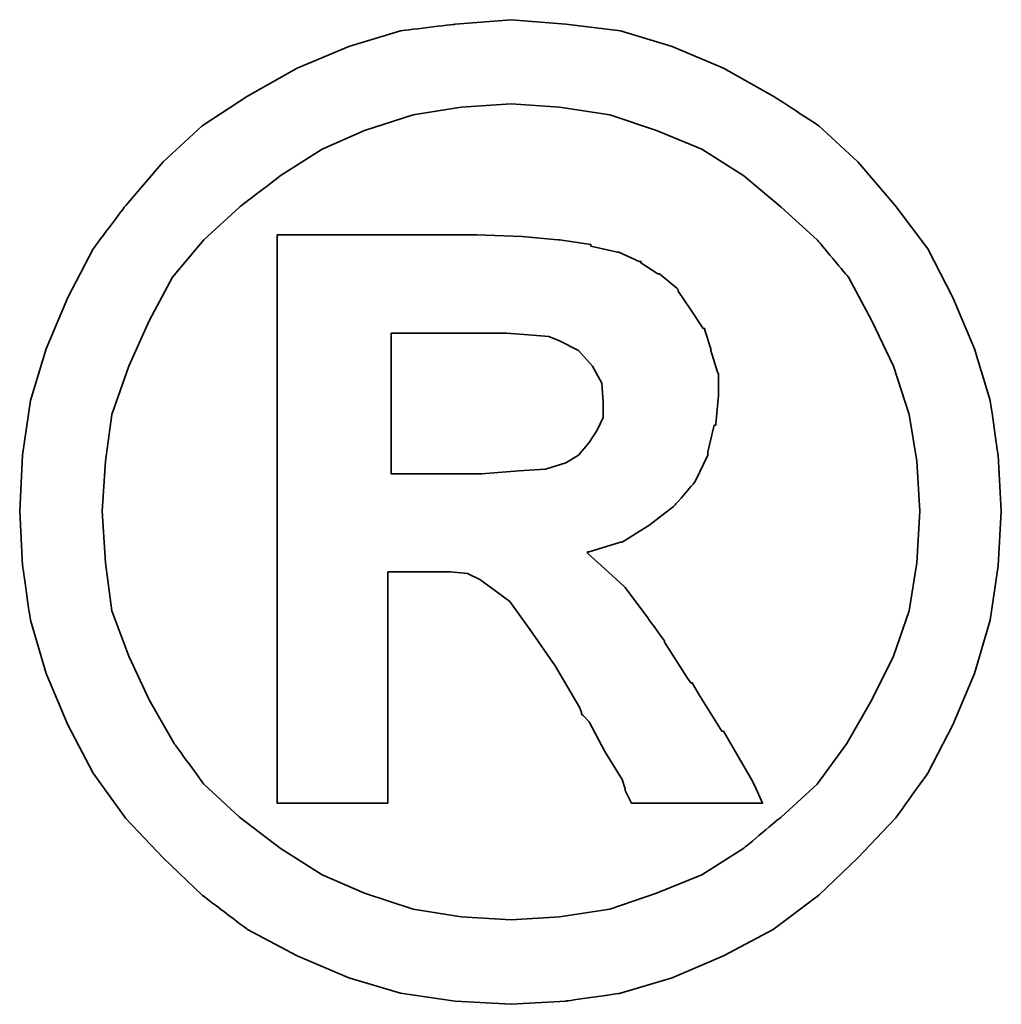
# Model space of a CAD drawing. Header units: millimetres. Extents: x 26 to 424, y -225 to -85.
# Tile 51 of 54: x 338.64 to 339.86, y -182.58 to -181.36. Entities that reach past the tile are written whole.
import ezdxf

# ---------------------------------------------------------------- set-up
doc = ezdxf.new("R2010")
doc.units = ezdxf.units.MM
doc.header["$LTSCALE"] = 0.15
doc.layers.add('DIM', color=4, linetype='CONTINUOUS')
doc.layers.add('layer 1', color=7, linetype='CONTINUOUS')

# ---------------------------------------------------------------- blocks, each defined once
blk = doc.blocks.new('TBI MOTION logo(完整正式版)')
at = {"layer": 'layer 1', "color": 22, "lineweight": 35}
for points, knots in [([(81.20634, 4.98624), (81.20634, 4.98624), (81.18649, 5.32862), (81.18649, 5.32862), (81.18649, 5.32862), (81.18649, 5.32862), (81.13886, 5.66206), (81.13886, 5.66206), (81.13886, 5.66206), (81.13886, 5.66206), (81.04359, 5.97764), (81.04359, 5.97764), (81.04359, 5.97764), (81.04359, 5.97764), (80.91061, 6.29124), (80.91061, 6.29124), (80.91061, 6.29124), (80.91061, 6.29124), (80.75778, 6.58697), (80.75778, 6.58697), (80.75778, 6.58697), (80.75778, 6.58697), (80.5593, 6.85294), (80.5593, 6.85294), (80.5593, 6.85294), (80.5593, 6.85294), (80.33105, 7.1189), (80.33105, 7.1189), (80.33105, 7.1189), (80.33105, 7.1189), (80.09287, 7.33921), (80.09287, 7.33921), (80.09287, 7.33921), (80.09287, 7.33921), (79.815, 7.51982), (79.815, 7.51982), (79.815, 7.51982), (79.815, 7.51982), (79.51133, 7.69051), (79.51133, 7.69051), (79.51133, 7.69051), (79.51133, 7.69051), (79.19773, 7.8235), (79.19773, 7.8235), (79.19773, 7.8235), (79.19773, 7.8235), (78.88215, 7.91877), (78.88215, 7.91877), (78.88215, 7.91877), (78.88215, 7.91877), (78.54871, 7.95846), (78.54871, 7.95846), (78.54871, 7.95846), (78.54871, 7.95846), (78.21526, 7.98625), (78.21526, 7.98625), (78.21526, 7.98625), (78.21526, 7.98625), (77.87388, 7.95846), (77.87388, 7.95846), (77.87388, 7.95846), (77.87388, 7.95846), (77.54044, 7.91877), (77.54044, 7.91877), (77.54044, 7.91877), (77.54044, 7.91877), (77.22485, 7.8235), (77.22485, 7.8235), (77.22485, 7.8235), (77.22485, 7.8235), (76.91027, 7.69051), (76.91027, 7.69051), (76.91027, 7.69051), (76.91027, 7.69051), (76.6056, 7.51982), (76.6056, 7.51982), (76.6056, 7.51982), (76.6056, 7.51982), (76.32972, 7.33921), (76.32972, 7.33921), (76.32972, 7.33921), (76.32972, 7.33921), (76.09154, 7.1189), (76.09154, 7.1189), (76.09154, 7.1189), (76.09154, 7.1189), (75.86329, 6.85294), (75.86329, 6.85294), (75.86329, 6.85294), (75.86329, 6.85294), (75.66382, 6.58697), (75.66382, 6.58697), (75.66382, 6.58697), (75.66382, 6.58697), (75.51099, 6.29124), (75.51099, 6.29124), (75.51099, 6.29124), (75.51099, 6.29124), (75.37702, 5.97764), (75.37702, 5.97764), (75.37702, 5.97764), (75.37702, 5.97764), (75.28175, 5.66206), (75.28175, 5.66206), (75.28175, 5.66206), (75.28175, 5.66206), (75.23411, 5.32862), (75.23411, 5.32862), (75.23411, 5.32862), (75.23411, 5.32862), (75.21625, 4.98624), (75.21625, 4.98624), (75.21625, 4.98624), (75.21625, 4.98624), (75.23411, 4.6528), (75.23411, 4.6528), (75.23411, 4.6528), (75.23411, 4.6528), (75.28175, 4.32035), (75.28175, 4.32035), (75.28175, 4.32035), (75.28175, 4.32035), (75.37702, 3.99583), (75.37702, 3.99583), (75.37702, 3.99583), (75.37702, 3.99583), (75.51099, 3.68224), (75.51099, 3.68224), (75.51099, 3.68224), (75.51099, 3.68224), (75.66382, 3.38749), (75.66382, 3.38749), (75.66382, 3.38749), (75.66382, 3.38749), (75.86329, 3.10963), (75.86329, 3.10963), (75.86329, 3.10963), (75.86329, 3.10963), (76.09154, 2.87145), (76.09154, 2.87145), (76.09154, 2.87145), (76.09154, 2.87145), (76.32972, 2.6432), (76.32972, 2.6432), (76.32972, 2.6432), (76.32972, 2.6432), (76.6056, 2.43381), (76.6056, 2.43381), (76.6056, 2.43381), (76.6056, 2.43381), (76.91027, 2.27205), (76.91027, 2.27205), (76.91027, 2.27205), (76.91027, 2.27205), (77.22485, 2.13906), (77.22485, 2.13906), (77.22485, 2.13906), (77.22485, 2.13906), (77.54044, 2.0438), (77.54044, 2.0438), (77.54044, 2.0438), (77.54044, 2.0438), (77.87388, 1.99616), (77.87388, 1.99616), (77.87388, 1.99616), (77.87388, 1.99616), (78.21526, 1.97631), (78.21526, 1.97631), (78.21526, 1.97631), (78.21526, 1.97631), (78.54871, 1.99616), (78.54871, 1.99616), (78.54871, 1.99616), (78.54871, 1.99616), (78.88215, 2.0438), (78.88215, 2.0438), (78.88215, 2.0438), (78.88215, 2.0438), (79.19773, 2.13906), (79.19773, 2.13906), (79.19773, 2.13906), (79.19773, 2.13906), (79.51133, 2.27205), (79.51133, 2.27205), (79.51133, 2.27205), (79.51133, 2.27205), (79.815, 2.43381), (79.815, 2.43381), (79.815, 2.43381), (79.815, 2.43381), (80.09287, 2.6432), (80.09287, 2.6432), (80.09287, 2.6432), (80.09287, 2.6432), (80.33105, 2.87145), (80.33105, 2.87145), (80.33105, 2.87145), (80.33105, 2.87145), (80.5593, 3.10963), (80.5593, 3.10963), (80.5593, 3.10963), (80.5593, 3.10963), (80.75778, 3.38749), (80.75778, 3.38749), (80.75778, 3.38749), (80.75778, 3.38749), (80.91061, 3.68224), (80.91061, 3.68224), (80.91061, 3.68224), (80.91061, 3.68224), (81.04359, 3.99583), (81.04359, 3.99583), (81.04359, 3.99583), (81.04359, 3.99583), (81.13886, 4.32035), (81.13886, 4.32035), (81.13886, 4.32035), (81.13886, 4.32035), (81.18649, 4.6528), (81.18649, 4.6528), (81.18649, 4.6528), (81.18649, 4.6528), (81.20634, 4.98624), (81.20634, 4.98624)], [0, 0, 0, 0, 0.0178571, 0.0178571, 0.0178571, 0.0178572, 0.0357143, 0.0357143, 0.0357143, 0.0357143, 0.0535714, 0.0535714, 0.0535714, 0.0535714, 0.0714286, 0.0714286, 0.0714286, 0.0714286, 0.0892857, 0.0892857, 0.0892857, 0.0892857, 0.1071429, 0.1071429, 0.1071429, 0.1071429, 0.125, 0.125, 0.125, 0.125, 0.1428571, 0.1428571, 0.1428571, 0.1428572, 0.1607143, 0.1607143, 0.1607143, 0.1607143, 0.1785714, 0.1785714, 0.1785714, 0.1785714, 0.1964286, 0.1964286, 0.1964286, 0.1964286, 0.2142857, 0.2142857, 0.2142857, 0.2142857, 0.2321429, 0.2321429, 0.2321429, 0.2321429, 0.25, 0.25, 0.25, 0.25, 0.2678571, 0.2678571, 0.2678571, 0.2678572, 0.2857143, 0.2857143, 0.2857143, 0.2857143, 0.3035714, 0.3035714, 0.3035714, 0.3035714, 0.3214286, 0.3214286, 0.3214286, 0.3214286, 0.3392857, 0.3392857, 0.3392857, 0.3392857, 0.3571429, 0.3571429, 0.3571429, 0.3571429, 0.375, 0.375, 0.375, 0.375, 0.3928571, 0.3928571, 0.3928571, 0.3928572, 0.4107143, 0.4107143, 0.4107143, 0.4107143, 0.4285714, 0.4285714, 0.4285714, 0.4285714, 0.4464286, 0.4464286, 0.4464286, 0.4464286, 0.4642857, 0.4642857, 0.4642857, 0.4642857, 0.4821429, 0.4821429, 0.4821429, 0.4821429, 0.5, 0.5, 0.5, 0.5, 0.5178571, 0.5178571, 0.5178571, 0.5178572, 0.5357143, 0.5357143, 0.5357143, 0.5357143, 0.5535714, 0.5535714, 0.5535714, 0.5535714, 0.5714286, 0.5714286, 0.5714286, 0.5714286, 0.5892857, 0.5892857, 0.5892857, 0.5892857, 0.6071429, 0.6071429, 0.6071429, 0.6071429, 0.625, 0.625, 0.625, 0.625, 0.6428571, 0.6428571, 0.6428571, 0.6428572, 0.6607143, 0.6607143, 0.6607143, 0.6607143, 0.6785714, 0.6785714, 0.6785714, 0.6785714, 0.6964286, 0.6964286, 0.6964286, 0.6964286, 0.7142857, 0.7142857, 0.7142857, 0.7142857, 0.7321429, 0.7321429, 0.7321429, 0.7321429, 0.75, 0.75, 0.75, 0.75, 0.7678571, 0.7678571, 0.7678571, 0.7678572, 0.7857143, 0.7857143, 0.7857143, 0.7857143, 0.8035714, 0.8035714, 0.8035714, 0.8035714, 0.8214286, 0.8214286, 0.8214286, 0.8214286, 0.8392857, 0.8392857, 0.8392857, 0.8392857, 0.8571429, 0.8571429, 0.8571429, 0.8571429, 0.875, 0.875, 0.875, 0.875, 0.8928571, 0.8928571, 0.8928571, 0.8928572, 0.9107143, 0.9107143, 0.9107143, 0.9107143, 0.9285714, 0.9285714, 0.9285714, 0.9285714, 0.9464286, 0.9464286, 0.9464286, 0.9464286, 0.9642857, 0.9642857, 0.9642857, 0.9642857, 0.9821429, 0.9821429, 0.9821429, 0.9821429, 1, 1, 1, 1]), ([(80.71014, 4.98624), (80.71014, 4.98624), (80.69129, 5.29091), (80.69129, 5.29091), (80.69129, 5.29091), (80.69129, 5.29091), (80.64464, 5.57672), (80.64464, 5.57672), (80.64464, 5.57672), (80.64464, 5.57672), (80.54937, 5.87245), (80.54937, 5.87245), (80.54937, 5.87245), (80.54937, 5.87245), (80.41639, 6.14833), (80.41639, 6.14833), (80.41639, 6.14833), (80.41639, 6.14833), (80.27349, 6.41429), (80.27349, 6.41429), (80.27349, 6.41429), (80.27349, 6.41429), (80.08295, 6.64255), (80.08295, 6.64255), (80.08295, 6.64255), (80.08295, 6.64255), (79.86264, 6.84301), (79.86264, 6.84301), (79.86264, 6.84301), (79.86264, 6.84301), (79.63439, 7.03355), (79.63439, 7.03355), (79.63439, 7.03355), (79.63439, 7.03355), (79.37835, 7.1963), (79.37835, 7.1963), (79.37835, 7.1963), (79.37835, 7.1963), (79.10246, 7.30944), (79.10246, 7.30944), (79.10246, 7.30944), (79.10246, 7.30944), (78.81665, 7.40471), (78.81665, 7.40471), (78.81665, 7.40471), (78.81665, 7.40471), (78.511, 7.45234), (78.511, 7.45234), (78.511, 7.45234), (78.511, 7.45234), (78.21526, 7.47219), (78.21526, 7.47219), (78.21526, 7.47219), (78.21526, 7.47219), (77.9106, 7.45234), (77.9106, 7.45234), (77.9106, 7.45234), (77.9106, 7.45234), (77.61685, 7.40471), (77.61685, 7.40471), (77.61685, 7.40471), (77.61685, 7.40471), (77.32012, 7.30944), (77.32012, 7.30944), (77.32012, 7.30944), (77.32012, 7.30944), (77.06309, 7.1963), (77.06309, 7.1963), (77.06309, 7.1963), (77.06309, 7.1963), (76.80606, 7.03355), (76.80606, 7.03355), (76.80606, 7.03355), (76.80606, 7.03355), (76.55797, 6.84301), (76.55797, 6.84301), (76.55797, 6.84301), (76.55797, 6.84301), (76.34063, 6.64255), (76.34063, 6.64255), (76.34063, 6.64255), (76.34063, 6.64255), (76.1491, 6.41429), (76.1491, 6.41429), (76.1491, 6.41429), (76.1491, 6.41429), (76.0062, 6.14833), (76.0062, 6.14833), (76.0062, 6.14833), (76.0062, 6.14833), (75.88314, 5.87245), (75.88314, 5.87245), (75.88314, 5.87245), (75.88314, 5.87245), (75.77794, 5.57672), (75.77794, 5.57672), (75.77794, 5.57672), (75.77794, 5.57672), (75.73924, 5.29091), (75.73924, 5.29091), (75.73924, 5.29091), (75.73924, 5.29091), (75.72039, 4.98624), (75.72039, 4.98624), (75.72039, 4.98624), (75.72039, 4.98624), (75.73924, 4.67165), (75.73924, 4.67165), (75.73924, 4.67165), (75.73924, 4.67165), (75.77794, 4.37791), (75.77794, 4.37791), (75.77794, 4.37791), (75.77794, 4.37791), (75.88314, 4.10102), (75.88314, 4.10102), (75.88314, 4.10102), (75.88314, 4.10102), (76.0062, 3.83407), (76.0062, 3.83407), (76.0062, 3.83407), (76.0062, 3.83407), (76.15902, 3.56811), (76.15902, 3.56811), (76.15902, 3.56811), (76.15902, 3.56811), (76.34063, 3.32001), (76.34063, 3.32001), (76.34063, 3.32001), (76.34063, 3.32001), (76.55797, 3.11955), (76.55797, 3.11955), (76.55797, 3.11955), (76.55797, 3.11955), (76.80606, 2.92901), (76.80606, 2.92901), (76.80606, 2.92901), (76.80606, 2.92901), (77.06309, 2.76725), (77.06309, 2.76725), (77.06309, 2.76725), (77.06309, 2.76725), (77.32012, 2.65412), (77.32012, 2.65412), (77.32012, 2.65412), (77.32012, 2.65412), (77.61685, 2.55786), (77.61685, 2.55786), (77.61685, 2.55786), (77.61685, 2.55786), (77.9106, 2.51022), (77.9106, 2.51022), (77.9106, 2.51022), (77.9106, 2.51022), (78.21526, 2.49137), (78.21526, 2.49137), (78.21526, 2.49137), (78.21526, 2.49137), (78.511, 2.51022), (78.511, 2.51022), (78.511, 2.51022), (78.511, 2.51022), (78.81665, 2.55786), (78.81665, 2.55786), (78.81665, 2.55786), (78.81665, 2.55786), (79.10246, 2.65412), (79.10246, 2.65412), (79.10246, 2.65412), (79.10246, 2.65412), (79.37835, 2.76725), (79.37835, 2.76725), (79.37835, 2.76725), (79.37835, 2.76725), (79.63439, 2.92901), (79.63439, 2.92901), (79.63439, 2.92901), (79.63439, 2.92901), (79.86264, 3.11955), (79.86264, 3.11955), (79.86264, 3.11955), (79.86264, 3.11955), (80.08295, 3.32001), (80.08295, 3.32001), (80.08295, 3.32001), (80.08295, 3.32001), (80.26356, 3.56811), (80.26356, 3.56811), (80.26356, 3.56811), (80.26356, 3.56811), (80.41639, 3.83407), (80.41639, 3.83407), (80.41639, 3.83407), (80.41639, 3.83407), (80.54937, 4.10102), (80.54937, 4.10102), (80.54937, 4.10102), (80.54937, 4.10102), (80.64464, 4.37791), (80.64464, 4.37791), (80.64464, 4.37791), (80.64464, 4.37791), (80.69129, 4.67165), (80.69129, 4.67165), (80.69129, 4.67165), (80.69129, 4.67165), (80.71014, 4.98624), (80.71014, 4.98624)], [0, 0, 0, 0, 0.0192308, 0.0192308, 0.0192308, 0.0192308, 0.0384615, 0.0384615, 0.0384615, 0.0384615, 0.0576923, 0.0576923, 0.0576923, 0.0576923, 0.0769231, 0.0769231, 0.0769231, 0.0769231, 0.0961538, 0.0961538, 0.0961538, 0.0961539, 0.1153846, 0.1153846, 0.1153846, 0.1153846, 0.1346154, 0.1346154, 0.1346154, 0.1346154, 0.1538462, 0.1538462, 0.1538462, 0.1538462, 0.1730769, 0.1730769, 0.1730769, 0.1730769, 0.1923077, 0.1923077, 0.1923077, 0.1923077, 0.2115385, 0.2115385, 0.2115385, 0.2115385, 0.2307692, 0.2307692, 0.2307692, 0.2307692, 0.25, 0.25, 0.25, 0.25, 0.2692308, 0.2692308, 0.2692308, 0.2692308, 0.2884615, 0.2884615, 0.2884615, 0.2884615, 0.3076923, 0.3076923, 0.3076923, 0.3076923, 0.3269231, 0.3269231, 0.3269231, 0.3269231, 0.3461538, 0.3461538, 0.3461538, 0.3461539, 0.3653846, 0.3653846, 0.3653846, 0.3653846, 0.3846154, 0.3846154, 0.3846154, 0.3846154, 0.4038462, 0.4038462, 0.4038462, 0.4038462, 0.4230769, 0.4230769, 0.4230769, 0.4230769, 0.4423077, 0.4423077, 0.4423077, 0.4423077, 0.4615385, 0.4615385, 0.4615385, 0.4615385, 0.4807692, 0.4807692, 0.4807692, 0.4807692, 0.5, 0.5, 0.5, 0.5, 0.5192308, 0.5192308, 0.5192308, 0.5192308, 0.5384615, 0.5384615, 0.5384615, 0.5384615, 0.5576923, 0.5576923, 0.5576923, 0.5576923, 0.5769231, 0.5769231, 0.5769231, 0.5769231, 0.5961538, 0.5961538, 0.5961538, 0.5961539, 0.6153846, 0.6153846, 0.6153846, 0.6153846, 0.6346154, 0.6346154, 0.6346154, 0.6346154, 0.6538462, 0.6538462, 0.6538462, 0.6538462, 0.6730769, 0.6730769, 0.6730769, 0.6730769, 0.6923077, 0.6923077, 0.6923077, 0.6923077, 0.7115385, 0.7115385, 0.7115385, 0.7115385, 0.7307692, 0.7307692, 0.7307692, 0.7307692, 0.75, 0.75, 0.75, 0.75, 0.7692308, 0.7692308, 0.7692308, 0.7692308, 0.7884615, 0.7884615, 0.7884615, 0.7884615, 0.8076923, 0.8076923, 0.8076923, 0.8076923, 0.8269231, 0.8269231, 0.8269231, 0.8269231, 0.8461538, 0.8461538, 0.8461538, 0.8461539, 0.8653846, 0.8653846, 0.8653846, 0.8653846, 0.8846154, 0.8846154, 0.8846154, 0.8846154, 0.9038462, 0.9038462, 0.9038462, 0.9038462, 0.9230769, 0.9230769, 0.9230769, 0.9230769, 0.9423077, 0.9423077, 0.9423077, 0.9423077, 0.9615385, 0.9615385, 0.9615385, 0.9615385, 0.9807692, 0.9807692, 0.9807692, 0.9807692, 1, 1, 1, 1]), ([(76.78721, 3.2823), (76.78721, 3.2823), (76.78721, 3.32001), (76.78721, 3.32001), (76.78721, 3.32001), (76.78721, 3.32001), (76.78721, 3.42422), (76.78721, 3.42422), (76.78721, 3.42422), (76.78721, 3.42422), (76.78721, 3.59689), (76.78721, 3.59689), (76.78721, 3.59689), (76.78721, 3.59689), (76.78721, 3.80529), (76.78721, 3.80529), (76.78721, 3.80529), (76.78721, 3.80529), (76.78721, 4.0524), (76.78721, 4.0524), (76.78721, 4.0524), (76.78721, 4.0524), (76.78721, 4.32035), (76.78721, 4.32035), (76.78721, 4.32035), (76.78721, 4.32035), (76.78721, 4.92868), (76.78721, 4.92868), (76.78721, 4.92868), (76.78721, 4.92868), (76.78721, 5.53801), (76.78721, 5.53801), (76.78721, 5.53801), (76.78721, 5.53801), (76.78721, 5.82482), (76.78721, 5.82482), (76.78721, 5.82482), (76.78721, 5.82482), (76.78721, 6.07291), (76.78721, 6.07291), (76.78721, 6.07291), (76.78721, 6.07291), (76.78721, 6.30017), (76.78721, 6.30017), (76.78721, 6.30017), (76.78721, 6.30017), (76.78721, 6.45399), (76.78721, 6.45399), (76.78721, 6.45399), (76.78721, 6.45399), (76.78721, 6.5572), (76.78721, 6.5572), (76.78721, 6.5572), (76.78721, 6.5572), (76.78721, 6.59689), (76.78721, 6.59689), (76.78721, 6.59689), (76.78721, 6.59689), (76.78721, 6.67232), (76.78721, 6.67232), (76.78721, 6.67232), (76.78721, 6.67232), (76.8537, 6.67232), (76.8537, 6.67232), (76.8537, 6.67232), (76.8537, 6.67232), (76.87355, 6.67232), (76.87355, 6.67232), (76.87355, 6.67232), (76.87355, 6.67232), (76.91027, 6.67232), (76.91027, 6.67232), (76.91027, 6.67232), (76.91027, 6.67232), (77.04424, 6.67232), (77.04424, 6.67232), (77.04424, 6.67232), (77.04424, 6.67232), (77.22485, 6.67232), (77.22485, 6.67232), (77.22485, 6.67232), (77.22485, 6.67232), (77.43524, 6.67232), (77.43524, 6.67232), (77.43524, 6.67232), (77.43524, 6.67232), (77.65357, 6.67232), (77.65357, 6.67232), (77.65357, 6.67232), (77.65357, 6.67232), (77.82625, 6.67232), (77.82625, 6.67232), (77.82625, 6.67232), (77.82625, 6.67232), (77.94037, 6.67232), (77.94037, 6.67232), (77.94037, 6.67232), (77.94037, 6.67232), (77.97709, 6.67232), (77.97709, 6.67232), (77.97709, 6.67232), (77.97709, 6.67232), (77.99694, 6.67232), (77.99694, 6.67232), (77.99694, 6.67232), (77.99694, 6.67232), (78.00686, 6.67232), (78.00686, 6.67232), (78.00686, 6.67232), (78.00686, 6.67232), (78.28275, 6.6624), (78.28275, 6.6624), (78.28275, 6.6624), (78.28275, 6.6624), (78.50107, 6.64255), (78.50107, 6.64255), (78.50107, 6.64255), (78.50107, 6.64255), (78.511, 6.64255), (78.511, 6.64255), (78.511, 6.64255), (78.511, 6.64255), (78.70154, 6.61476), (78.70154, 6.61476), (78.70154, 6.61476), (78.70154, 6.61476), (78.70154, 6.60483), (78.70154, 6.60483), (78.70154, 6.60483), (78.70154, 6.60483), (78.86429, 6.56713), (78.86429, 6.56713), (78.86429, 6.56713), (78.86429, 6.56713), (78.87223, 6.56713), (78.87223, 6.56713), (78.87223, 6.56713), (78.87223, 6.56713), (78.99727, 6.51056), (78.99727, 6.51056), (78.99727, 6.51056), (78.99727, 6.51056), (79.00719, 6.51056), (79.00719, 6.51056), (79.00719, 6.51056), (79.00719, 6.51056), (79.00719, 6.50162), (79.00719, 6.50162), (79.00719, 6.50162), (79.00719, 6.50162), (79.1104, 6.43415), (79.1104, 6.43415), (79.1104, 6.43415), (79.1104, 6.43415), (79.12132, 6.43415), (79.12132, 6.43415), (79.12132, 6.43415), (79.12132, 6.43415), (79.22552, 6.34781), (79.22552, 6.34781), (79.22552, 6.34781), (79.22552, 6.34781), (79.23544, 6.33888), (79.23544, 6.33888), (79.23544, 6.33888), (79.23544, 6.33888), (79.23544, 6.32895), (79.23544, 6.32895), (79.23544, 6.32895), (79.23544, 6.32895), (79.31087, 6.21483), (79.31087, 6.21483), (79.31087, 6.21483), (79.31087, 6.21483), (79.38629, 6.1007), (79.38629, 6.1007), (79.38629, 6.1007), (79.38629, 6.1007), (79.3972, 6.1007), (79.3972, 6.1007), (79.3972, 6.1007), (79.3972, 6.1007), (79.3972, 6.09078), (79.3972, 6.09078), (79.3972, 6.09078), (79.3972, 6.09078), (79.43392, 5.97764), (79.43392, 5.97764), (79.43392, 5.97764), (79.43392, 5.97764), (79.43392, 5.96772), (79.43392, 5.96772), (79.43392, 5.96772), (79.43392, 5.96772), (79.47362, 5.83474), (79.47362, 5.83474), (79.47362, 5.83474), (79.47362, 5.83474), (79.48156, 5.82482), (79.48156, 5.82482), (79.48156, 5.82482), (79.48156, 5.82482), (79.48156, 5.69977), (79.48156, 5.69977), (79.48156, 5.69977), (79.48156, 5.69977), (79.48156, 5.69183), (79.48156, 5.69183), (79.48156, 5.69183), (79.48156, 5.69183), (79.4637, 5.51915), (79.4637, 5.51915), (79.4637, 5.51915), (79.4637, 5.51915), (79.4637, 5.51122), (79.4637, 5.51122), (79.4637, 5.51122), (79.4637, 5.51122), (79.45377, 5.51122), (79.45377, 5.51122), (79.45377, 5.51122), (79.45377, 5.51122), (79.41507, 5.34847), (79.41507, 5.34847), (79.41507, 5.34847), (79.41507, 5.34847), (79.41507, 5.33854), (79.41507, 5.33854), (79.41507, 5.33854), (79.41507, 5.33854), (79.41507, 5.32862), (79.41507, 5.32862), (79.41507, 5.32862), (79.41507, 5.32862), (79.33865, 5.16785), (79.33865, 5.16785), (79.33865, 5.16785), (79.33865, 5.16785), (79.33071, 5.15693), (79.33071, 5.15693), (79.33071, 5.15693), (79.33071, 5.15693), (79.2156, 5.02495), (79.2156, 5.02495), (79.2156, 5.02495), (79.2156, 5.02495), (79.20567, 5.01502), (79.20567, 5.01502), (79.20567, 5.01502), (79.20567, 5.01502), (79.05483, 4.89991), (79.05483, 4.89991), (79.05483, 4.89991), (79.05483, 4.89991), (79.04491, 4.89197), (79.04491, 4.89197), (79.04491, 4.89197), (79.04491, 4.89197), (78.89208, 4.7967), (78.89208, 4.7967), (78.89208, 4.7967), (78.89208, 4.7967), (78.88215, 4.7967), (78.88215, 4.7967), (78.88215, 4.7967), (78.88215, 4.7967), (78.69161, 4.73913), (78.69161, 4.73913), (78.69161, 4.73913), (78.69161, 4.73913), (78.68169, 4.73913), (78.68169, 4.73913), (78.68169, 4.73913), (78.68169, 4.73913), (78.68169, 4.72921), (78.68169, 4.72921), (78.68169, 4.72921), (78.68169, 4.72921), (78.78688, 4.63394), (78.78688, 4.63394), (78.78688, 4.63394), (78.78688, 4.63394), (78.902, 4.52875), (78.902, 4.52875), (78.902, 4.52875), (78.902, 4.52875), (78.91093, 4.52081), (78.91093, 4.52081), (78.91093, 4.52081), (78.91093, 4.52081), (79.02506, 4.36798), (79.02506, 4.36798), (79.02506, 4.36798), (79.02506, 4.36798), (79.1501, 4.1953), (79.1501, 4.1953), (79.1501, 4.1953), (79.1501, 4.1953), (79.1501, 4.18736), (79.1501, 4.18736), (79.1501, 4.18736), (79.1501, 4.18736), (79.29201, 3.96705), (79.29201, 3.96705), (79.29201, 3.96705), (79.29201, 3.96705), (79.31087, 3.93828), (79.31087, 3.93828), (79.31087, 3.93828), (79.31087, 3.93828), (79.32079, 3.93828), (79.32079, 3.93828), (79.32079, 3.93828), (79.32079, 3.93828), (79.3585, 3.87178), (79.3585, 3.87178), (79.3585, 3.87178), (79.3585, 3.87178), (79.50141, 3.64353), (79.50141, 3.64353), (79.50141, 3.64353), (79.50141, 3.64353), (79.51133, 3.64353), (79.51133, 3.64353), (79.51133, 3.64353), (79.51133, 3.64353), (79.64431, 3.41528), (79.64431, 3.41528), (79.64431, 3.41528), (79.64431, 3.41528), (79.68202, 3.3478), (79.68202, 3.3478), (79.68202, 3.3478), (79.68202, 3.3478), (79.70187, 3.31009), (79.70187, 3.31009), (79.70187, 3.31009), (79.70187, 3.31009), (79.7495, 3.2049), (79.7495, 3.2049), (79.7495, 3.2049), (79.7495, 3.2049), (79.64431, 3.2049), (79.64431, 3.2049), (79.64431, 3.2049), (79.64431, 3.2049), (79.62546, 3.2049), (79.62546, 3.2049), (79.62546, 3.2049), (79.62546, 3.2049), (79.53912, 3.2049), (79.53912, 3.2049), (79.53912, 3.2049), (79.53912, 3.2049), (79.31087, 3.2049), (79.31087, 3.2049), (79.31087, 3.2049), (79.31087, 3.2049), (79.08262, 3.2049), (79.08262, 3.2049), (79.08262, 3.2049), (79.08262, 3.2049), (79.00719, 3.2049), (79.00719, 3.2049), (79.00719, 3.2049), (79.00719, 3.2049), (78.98735, 3.2049), (78.98735, 3.2049), (78.98735, 3.2049), (78.98735, 3.2049), (78.94964, 3.2049), (78.94964, 3.2049), (78.94964, 3.2049), (78.94964, 3.2049), (78.92979, 3.24459), (78.92979, 3.24459), (78.92979, 3.24459), (78.92979, 3.24459), (78.91093, 3.2823), (78.91093, 3.2823), (78.91093, 3.2823), (78.91093, 3.2823), (78.91093, 3.29223), (78.91093, 3.29223), (78.91093, 3.29223), (78.91093, 3.29223), (78.89208, 3.3478), (78.89208, 3.3478), (78.89208, 3.3478), (78.89208, 3.3478), (78.78688, 3.52048), (78.78688, 3.52048), (78.78688, 3.52048), (78.78688, 3.52048), (78.69161, 3.7001), (78.69161, 3.7001), (78.69161, 3.7001), (78.69161, 3.7001), (78.6539, 3.7388), (78.6539, 3.7388), (78.6539, 3.7388), (78.6539, 3.7388), (78.64398, 3.74873), (78.64398, 3.74873), (78.64398, 3.74873), (78.64398, 3.74873), (78.64398, 3.75766), (78.64398, 3.75766), (78.64398, 3.75766), (78.64398, 3.75766), (78.63405, 3.78644), (78.63405, 3.78644), (78.63405, 3.78644), (78.63405, 3.78644), (78.48321, 4.04347), (78.48321, 4.04347), (78.48321, 4.04347), (78.48321, 4.04347), (78.33038, 4.2618), (78.33038, 4.2618), (78.33038, 4.2618), (78.33038, 4.2618), (78.20732, 4.43447), (78.20732, 4.43447), (78.20732, 4.43447), (78.20732, 4.43447), (78.09221, 4.52081), (78.09221, 4.52081), (78.09221, 4.52081), (78.09221, 4.52081), (78.02472, 4.56845), (78.02472, 4.56845), (78.02472, 4.56845), (78.02472, 4.56845), (77.9493, 4.60616), (77.9493, 4.60616), (77.9493, 4.60616), (77.9493, 4.60616), (77.8451, 4.61608), (77.8451, 4.61608), (77.8451, 4.61608), (77.8451, 4.61608), (77.71113, 4.61608), (77.71113, 4.61608), (77.71113, 4.61608), (77.71113, 4.61608), (77.69128, 4.61608), (77.69128, 4.61608), (77.69128, 4.61608), (77.69128, 4.61608), (77.67342, 4.61608), (77.67342, 4.61608), (77.67342, 4.61608), (77.67342, 4.61608), (77.5583, 4.61608), (77.5583, 4.61608), (77.5583, 4.61608), (77.5583, 4.61608), (77.46303, 4.61608), (77.46303, 4.61608), (77.46303, 4.61608), (77.46303, 4.61608), (77.46303, 4.54761), (77.46303, 4.54761), (77.46303, 4.54761), (77.46303, 4.54761), (77.46303, 4.47318), (77.46303, 4.47318), (77.46303, 4.47318), (77.46303, 4.47318), (77.46303, 4.24294), (77.46303, 4.24294), (77.46303, 4.24294), (77.46303, 4.24294), (77.46303, 3.99583), (77.46303, 3.99583), (77.46303, 3.99583), (77.46303, 3.99583), (77.46303, 3.72888), (77.46303, 3.72888), (77.46303, 3.72888), (77.46303, 3.72888), (77.46303, 3.51055), (77.46303, 3.51055), (77.46303, 3.51055), (77.46303, 3.51055), (77.46303, 3.42422), (77.46303, 3.42422), (77.46303, 3.42422), (77.46303, 3.42422), (77.46303, 3.35773), (77.46303, 3.35773), (77.46303, 3.35773), (77.46303, 3.35773), (77.46303, 3.30017), (77.46303, 3.30017), (77.46303, 3.30017), (77.46303, 3.30017), (77.46303, 3.2823), (77.46303, 3.2823), (77.46303, 3.2823), (77.46303, 3.2823), (77.46303, 3.2049), (77.46303, 3.2049), (77.46303, 3.2049), (77.46303, 3.2049), (77.39753, 3.2049), (77.39753, 3.2049), (77.39753, 3.2049), (77.39753, 3.2049), (77.37768, 3.2049), (77.37768, 3.2049), (77.37768, 3.2049), (77.37768, 3.2049), (77.32012, 3.2049), (77.32012, 3.2049), (77.32012, 3.2049), (77.32012, 3.2049), (77.12165, 3.2049), (77.12165, 3.2049), (77.12165, 3.2049), (77.12165, 3.2049), (76.94897, 3.2049), (76.94897, 3.2049), (76.94897, 3.2049), (76.94897, 3.2049), (76.8924, 3.2049), (76.8924, 3.2049), (76.8924, 3.2049), (76.8924, 3.2049), (76.8537, 3.2049), (76.8537, 3.2049), (76.8537, 3.2049), (76.8537, 3.2049), (76.78721, 3.2049), (76.78721, 3.2049), (76.78721, 3.2049), (76.78721, 3.2049), (76.78721, 3.2823), (76.78721, 3.2823)], [0, 0, 0, 0, 0.0074074, 0.0074074, 0.0074074, 0.0074074, 0.0148148, 0.0148148, 0.0148148, 0.0148148, 0.0222222, 0.0222222, 0.0222222, 0.0222222, 0.0296296, 0.0296296, 0.0296296, 0.0296296, 0.037037, 0.037037, 0.037037, 0.037037, 0.0444444, 0.0444444, 0.0444444, 0.0444445, 0.0518519, 0.0518519, 0.0518519, 0.0518519, 0.0592593, 0.0592593, 0.0592593, 0.0592593, 0.0666667, 0.0666667, 0.0666667, 0.0666667, 0.0740741, 0.0740741, 0.0740741, 0.0740741, 0.0814815, 0.0814815, 0.0814815, 0.0814815, 0.0888889, 0.0888889, 0.0888889, 0.0888889, 0.0962963, 0.0962963, 0.0962963, 0.0962963, 0.1037037, 0.1037037, 0.1037037, 0.1037037, 0.1111111, 0.1111111, 0.1111111, 0.1111111, 0.1185185, 0.1185185, 0.1185185, 0.1185185, 0.1259259, 0.1259259, 0.1259259, 0.1259259, 0.1333333, 0.1333333, 0.1333333, 0.1333333, 0.1407407, 0.1407407, 0.1407407, 0.1407408, 0.1481481, 0.1481481, 0.1481481, 0.1481482, 0.1555556, 0.1555556, 0.1555556, 0.1555556, 0.162963, 0.162963, 0.162963, 0.162963, 0.1703704, 0.1703704, 0.1703704, 0.1703704, 0.1777778, 0.1777778, 0.1777778, 0.1777778, 0.1851852, 0.1851852, 0.1851852, 0.1851852, 0.1925926, 0.1925926, 0.1925926, 0.1925926, 0.2, 0.2, 0.2, 0.2, 0.2074074, 0.2074074, 0.2074074, 0.2074074, 0.2148148, 0.2148148, 0.2148148, 0.2148148, 0.2222222, 0.2222222, 0.2222222, 0.2222222, 0.2296296, 0.2296296, 0.2296296, 0.2296296, 0.237037, 0.237037, 0.237037, 0.237037, 0.2444444, 0.2444444, 0.2444444, 0.2444445, 0.2518519, 0.2518519, 0.2518519, 0.2518519, 0.2592593, 0.2592593, 0.2592593, 0.2592593, 0.2666667, 0.2666667, 0.2666667, 0.2666667, 0.2740741, 0.2740741, 0.2740741, 0.2740741, 0.2814815, 0.2814815, 0.2814815, 0.2814815, 0.2888889, 0.2888889, 0.2888889, 0.2888889, 0.2962963, 0.2962963, 0.2962963, 0.2962963, 0.3037037, 0.3037037, 0.3037037, 0.3037037, 0.3111111, 0.3111111, 0.3111111, 0.3111111, 0.3185185, 0.3185185, 0.3185185, 0.3185185, 0.3259259, 0.3259259, 0.3259259, 0.3259259, 0.3333333, 0.3333333, 0.3333333, 0.3333333, 0.3407407, 0.3407407, 0.3407407, 0.3407408, 0.3481481, 0.3481481, 0.3481481, 0.3481482, 0.3555556, 0.3555556, 0.3555556, 0.3555556, 0.362963, 0.362963, 0.362963, 0.362963, 0.3703704, 0.3703704, 0.3703704, 0.3703704, 0.3777778, 0.3777778, 0.3777778, 0.3777778, 0.3851852, 0.3851852, 0.3851852, 0.3851852, 0.3925926, 0.3925926, 0.3925926, 0.3925926, 0.4, 0.4, 0.4, 0.4, 0.4074074, 0.4074074, 0.4074074, 0.4074074, 0.4148148, 0.4148148, 0.4148148, 0.4148148, 0.4222222, 0.4222222, 0.4222222, 0.4222222, 0.4296296, 0.4296296, 0.4296296, 0.4296296, 0.437037, 0.437037, 0.437037, 0.437037, 0.4444444, 0.4444444, 0.4444444, 0.4444445, 0.4518519, 0.4518519, 0.4518519, 0.4518519, 0.4592593, 0.4592593, 0.4592593, 0.4592593, 0.4666667, 0.4666667, 0.4666667, 0.4666667, 0.4740741, 0.4740741, 0.4740741, 0.4740741, 0.4814815, 0.4814815, 0.4814815, 0.4814815, 0.4888889, 0.4888889, 0.4888889, 0.4888889, 0.4962963, 0.4962963, 0.4962963, 0.4962963, 0.5037037, 0.5037037, 0.5037037, 0.5037037, 0.5111111, 0.5111111, 0.5111111, 0.5111111, 0.5185185, 0.5185185, 0.5185185, 0.5185185, 0.5259259, 0.5259259, 0.5259259, 0.5259259, 0.5333333, 0.5333333, 0.5333333, 0.5333333, 0.5407407, 0.5407407, 0.5407407, 0.5407408, 0.5481481, 0.5481481, 0.5481481, 0.5481482, 0.5555556, 0.5555556, 0.5555556, 0.5555556, 0.562963, 0.562963, 0.562963, 0.562963, 0.5703704, 0.5703704, 0.5703704, 0.5703704, 0.5777778, 0.5777778, 0.5777778, 0.5777778, 0.5851852, 0.5851852, 0.5851852, 0.5851852, 0.5925926, 0.5925926, 0.5925926, 0.5925926, 0.6, 0.6, 0.6, 0.6, 0.6074074, 0.6074074, 0.6074074, 0.6074074, 0.6148148, 0.6148148, 0.6148148, 0.6148148, 0.6222222, 0.6222222, 0.6222222, 0.6222222, 0.6296296, 0.6296296, 0.6296296, 0.6296296, 0.637037, 0.637037, 0.637037, 0.637037, 0.6444444, 0.6444444, 0.6444444, 0.6444445, 0.6518519, 0.6518519, 0.6518519, 0.6518519, 0.6592593, 0.6592593, 0.6592593, 0.6592593, 0.6666667, 0.6666667, 0.6666667, 0.6666667, 0.6740741, 0.6740741, 0.6740741, 0.6740741, 0.6814815, 0.6814815, 0.6814815, 0.6814815, 0.6888889, 0.6888889, 0.6888889, 0.6888889, 0.6962963, 0.6962963, 0.6962963, 0.6962963, 0.7037037, 0.7037037, 0.7037037, 0.7037037, 0.7111111, 0.7111111, 0.7111111, 0.7111111, 0.7185185, 0.7185185, 0.7185185, 0.7185185, 0.7259259, 0.7259259, 0.7259259, 0.7259259, 0.7333333, 0.7333333, 0.7333333, 0.7333333, 0.7407407, 0.7407407, 0.7407407, 0.7407408, 0.7481481, 0.7481481, 0.7481481, 0.7481482, 0.7555556, 0.7555556, 0.7555556, 0.7555556, 0.762963, 0.762963, 0.762963, 0.762963, 0.7703704, 0.7703704, 0.7703704, 0.7703704, 0.7777778, 0.7777778, 0.7777778, 0.7777778, 0.7851852, 0.7851852, 0.7851852, 0.7851852, 0.7925926, 0.7925926, 0.7925926, 0.7925926, 0.8, 0.8, 0.8, 0.8, 0.8074074, 0.8074074, 0.8074074, 0.8074074, 0.8148148, 0.8148148, 0.8148148, 0.8148148, 0.8222222, 0.8222222, 0.8222222, 0.8222222, 0.8296296, 0.8296296, 0.8296296, 0.8296296, 0.837037, 0.837037, 0.837037, 0.837037, 0.8444444, 0.8444444, 0.8444444, 0.8444445, 0.8518519, 0.8518519, 0.8518519, 0.8518519, 0.8592593, 0.8592593, 0.8592593, 0.8592593, 0.8666667, 0.8666667, 0.8666667, 0.8666667, 0.8740741, 0.8740741, 0.8740741, 0.8740741, 0.8814815, 0.8814815, 0.8814815, 0.8814815, 0.8888889, 0.8888889, 0.8888889, 0.8888889, 0.8962963, 0.8962963, 0.8962963, 0.8962963, 0.9037037, 0.9037037, 0.9037037, 0.9037037, 0.9111111, 0.9111111, 0.9111111, 0.9111111, 0.9185185, 0.9185185, 0.9185185, 0.9185185, 0.9259259, 0.9259259, 0.9259259, 0.9259259, 0.9333333, 0.9333333, 0.9333333, 0.9333333, 0.9407407, 0.9407407, 0.9407407, 0.9407408, 0.9481481, 0.9481481, 0.9481481, 0.9481482, 0.9555556, 0.9555556, 0.9555556, 0.9555556, 0.962963, 0.962963, 0.962963, 0.962963, 0.9703704, 0.9703704, 0.9703704, 0.9703704, 0.9777778, 0.9777778, 0.9777778, 0.9777778, 0.9851852, 0.9851852, 0.9851852, 0.9851852, 0.9925926, 0.9925926, 0.9925926, 0.9925926, 1, 1, 1, 1]), ([(77.48288, 6.07291), (77.48288, 6.07291), (77.48288, 5.99551), (77.48288, 5.99551), (77.48288, 5.99551), (77.48288, 5.99551), (77.48288, 5.82482), (77.48288, 5.82482), (77.48288, 5.82482), (77.48288, 5.82482), (77.48288, 5.63328), (77.48288, 5.63328), (77.48288, 5.63328), (77.48288, 5.63328), (77.48288, 5.46358), (77.48288, 5.46358), (77.48288, 5.46358), (77.48288, 5.46358), (77.48288, 5.29091), (77.48288, 5.29091), (77.48288, 5.29091), (77.48288, 5.29091), (77.48288, 5.21449), (77.48288, 5.21449), (77.48288, 5.21449), (77.48288, 5.21449), (77.50074, 5.21449), (77.50074, 5.21449), (77.50074, 5.21449), (77.50074, 5.21449), (77.71113, 5.21449), (77.71113, 5.21449), (77.71113, 5.21449), (77.71113, 5.21449), (77.94037, 5.21449), (77.94037, 5.21449), (77.94037, 5.21449), (77.94037, 5.21449), (78.01579, 5.21449), (78.01579, 5.21449), (78.01579, 5.21449), (78.01579, 5.21449), (78.03465, 5.21449), (78.03465, 5.21449), (78.03465, 5.21449), (78.03465, 5.21449), (78.2629, 5.23335), (78.2629, 5.23335), (78.2629, 5.23335), (78.2629, 5.23335), (78.42565, 5.24327), (78.42565, 5.24327), (78.42565, 5.24327), (78.42565, 5.24327), (78.54871, 5.28098), (78.54871, 5.28098), (78.54871, 5.28098), (78.54871, 5.28098), (78.62611, 5.32862), (78.62611, 5.32862), (78.62611, 5.32862), (78.62611, 5.32862), (78.69161, 5.40503), (78.69161, 5.40503), (78.69161, 5.40503), (78.69161, 5.40503), (78.73925, 5.48145), (78.73925, 5.48145), (78.73925, 5.48145), (78.73925, 5.48145), (78.77696, 5.55885), (78.77696, 5.55885), (78.77696, 5.55885), (78.77696, 5.55885), (78.77696, 5.65214), (78.77696, 5.65214), (78.77696, 5.65214), (78.77696, 5.65214), (78.76902, 5.76726), (78.76902, 5.76726), (78.76902, 5.76726), (78.76902, 5.76726), (78.71146, 5.87245), (78.71146, 5.87245), (78.71146, 5.87245), (78.71146, 5.87245), (78.62611, 5.96772), (78.62611, 5.96772), (78.62611, 5.96772), (78.62611, 5.96772), (78.511, 6.02528), (78.511, 6.02528), (78.511, 6.02528), (78.511, 6.02528), (78.44451, 6.05306), (78.44451, 6.05306), (78.44451, 6.05306), (78.44451, 6.05306), (78.32046, 6.06299), (78.32046, 6.06299), (78.32046, 6.06299), (78.32046, 6.06299), (78.18748, 6.07291), (78.18748, 6.07291), (78.18748, 6.07291), (78.18748, 6.07291), (77.99694, 6.07291), (77.99694, 6.07291), (77.99694, 6.07291), (77.99694, 6.07291), (77.97709, 6.07291), (77.97709, 6.07291), (77.97709, 6.07291), (77.97709, 6.07291), (77.90167, 6.07291), (77.90167, 6.07291), (77.90167, 6.07291), (77.90167, 6.07291), (77.69128, 6.07291), (77.69128, 6.07291), (77.69128, 6.07291), (77.69128, 6.07291), (77.50074, 6.07291), (77.50074, 6.07291), (77.50074, 6.07291), (77.50074, 6.07291), (77.48288, 6.07291), (77.48288, 6.07291)], [0, 0, 0, 0, 0.03125, 0.03125, 0.03125, 0.03125, 0.0625, 0.0625, 0.0625, 0.0625, 0.09375, 0.09375, 0.09375, 0.09375, 0.125, 0.125, 0.125, 0.125, 0.15625, 0.15625, 0.15625, 0.15625, 0.1875, 0.1875, 0.1875, 0.1875, 0.21875, 0.21875, 0.21875, 0.21875, 0.25, 0.25, 0.25, 0.25, 0.28125, 0.28125, 0.28125, 0.28125, 0.3125, 0.3125, 0.3125, 0.3125, 0.34375, 0.34375, 0.34375, 0.34375, 0.375, 0.375, 0.375, 0.375, 0.40625, 0.40625, 0.40625, 0.40625, 0.4375, 0.4375, 0.4375, 0.4375, 0.46875, 0.46875, 0.46875, 0.46875, 0.5, 0.5, 0.5, 0.5, 0.53125, 0.53125, 0.53125, 0.53125, 0.5625, 0.5625, 0.5625, 0.5625, 0.59375, 0.59375, 0.59375, 0.59375, 0.625, 0.625, 0.625, 0.625, 0.65625, 0.65625, 0.65625, 0.65625, 0.6875, 0.6875, 0.6875, 0.6875, 0.71875, 0.71875, 0.71875, 0.71875, 0.75, 0.75, 0.75, 0.75, 0.78125, 0.78125, 0.78125, 0.78125, 0.8125, 0.8125, 0.8125, 0.8125, 0.84375, 0.84375, 0.84375, 0.84375, 0.875, 0.875, 0.875, 0.875, 0.90625, 0.90625, 0.90625, 0.90625, 0.9375, 0.9375, 0.9375, 0.9375, 0.96875, 0.96875, 0.96875, 0.96875, 1, 1, 1, 1])]:
    blk.add_open_spline(points, degree=3, knots=knots, dxfattribs=at)

msp = doc.modelspace()

# ---------------------------------------------------------------- block references
at = {"layer": 'DIM', "color": 0, "xscale": 0.203283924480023, "yscale": 0.203283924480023, "zscale": 0.203283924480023}
msp.add_blockref('TBI MOTION logo(完整正式版)', (323.3513, -182.9848), dxfattribs=at)

doc.saveas('drawing.dxf')
